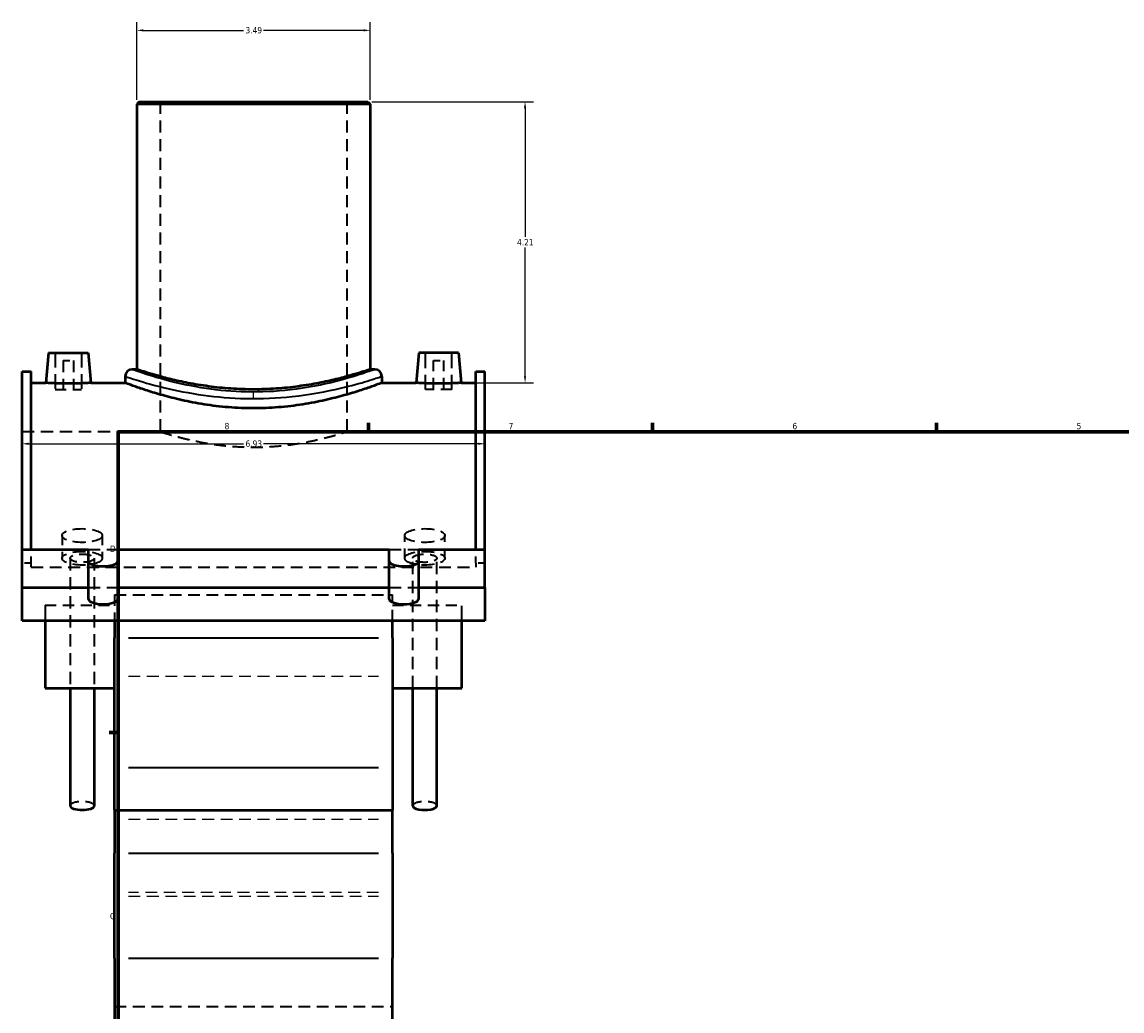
# Model space of a CAD drawing. Header units: inches. Extents: x -0.9 to 56.6, y -1.4 to 51.6.
# Tile 2 of 5: x -0.9 to 15.5, y 12.3 to 27.1. Entities that reach past the tile are written whole.
import ezdxf

# ---------------------------------------------------------------- set-up
doc = ezdxf.new("R2010")
doc.units = ezdxf.units.IN
doc.header["$MEASUREMENT"] = 0
doc.linetypes.add('DASHED', pattern=[0.2067, 0.1654, -0.0413])
for name, color, linetype, lineweight in [('Border (ANSI)', 7, 'Continuous', 70), ('Dimension (ANSI)', 7, 'Continuous', 25), ('Hidden (ANSI)', 7, 'DASHED', 35), ('Hidden Narrow (ANSI)', 7, 'DASHED', 25), ('Visible (ANSI)', 7, 'Continuous', 50), ('Visible Narrow (ANSI)', 7, 'Continuous', 35)]:
    doc.layers.add(name, color=color, linetype=linetype, lineweight=lineweight)
doc.styles.add('Note Text (ANSI)', font='tahoma.ttf')
doc.dimstyles.new('Default (ANSI)', dxfattribs={"dimtxt": 0.094488, "dimasz": 0.098425, "dimexe": 0.125, "dimexo": 0.0625, "dimgap": 0.031496, "dimtad": 0, "dimtih": 1, "dimtoh": 1, "dimrnd": 1e-08, "dimzin": 4, "dimdsep": 46, "dimtxsty": 'Note Text (ANSI)', "dimcen": 0.09, "dimdle": 0.393701, "dimclrd": 256, "dimclre": 256, "dimclrt": 5, "dimadec": 0, "dimazin": 1, "dimtfac": 1, "dimtofl": 0, "dimtmove": 0, "dimatfit": 3, "dimfxl": 1, "dimtolj": 1, "dimtzin": 4, "dimlwd": -1, "dimlwe": -1, "dimarcsym": 0})

# ---------------------------------------------------------------- blocks, each defined once
blk = doc.blocks.new('Borders Default Border')
at = {"layer": 'Border (ANSI)'}
for p, q in [((4.25, 21), (4.25, 21.134)), ((8.5, 21), (8.5, 21.134)), ((12.75, 21), (12.75, 21.134)), ((21.25, 21), (21.25, 21.134)), ((25.5, 21), (25.5, 21.134)), ((29.75, 21), (29.75, 21.134)), ((0.5, 16.5), (0.366, 16.5)), ((33.5, 16.5), (33.634, 16.5)), ((0.5, 5.5), (0.366, 5.5)), ((33.5, 5.5), (33.634, 5.5)), ((4.25, 1), (4.25, 0.866)), ((8.5, 1), (8.5, 0.866)), ((12.75, 1), (12.75, 0.866)), ((21.25, 1), (21.25, 0.866)), ((25.5, 1), (25.5, 0.866)), ((29.75, 1), (29.75, 0.866))]:
    blk.add_line(p, q, dxfattribs=at)
at = {"layer": 'Border (ANSI)', "flags": 128}
for points in [[(17, 21.4), (17, 21), (16.885, 21.2), (17.115, 21.2), (17, 21)], [(0.5, 1), (0.5, 21), (33.5, 21), (33.5, 1), (0.5, 1)], [(0.1, 11), (0.5, 11), (0.3, 11.115), (0.3, 10.885), (0.5, 11)], [(33.9, 11), (33.5, 11), (33.7, 11.115), (33.7, 10.885), (33.5, 11)], [(17, 0.6), (17, 1), (16.885, 0.8), (17.115, 0.8), (17, 1)]]:
    blk.add_lwpolyline(points, dxfattribs=at)
at = {"layer": 'Border (ANSI)', "color": 5, "true_color": 0x0000ff, "char_height": 0.0945, "attachment_point": 7, "style": 'Note Text (ANSI)'}
for s, insert in [('8', (2.094, 21.038)), ('7', (6.346, 21.04)), ('6', (10.595, 21.038)), ('5', (14.847, 21.038)), ('4', (19.092, 21.04)), ('3', (23.346, 21.038)), ('2', (27.596, 21.04)), ('1', (31.854, 21.04)), ('D', (0.378, 19.203)), ('D', (33.553, 19.203)), ('C', (0.378, 13.701)), ('C', (33.552, 13.701)), ('B', (0.384, 8.203)), ('B', (33.558, 8.203)), ('A', (0.373, 2.703)), ('A', (33.547, 2.703)), ('8', (2.094, 0.863)), ('7', (6.346, 0.866)), ('6', (10.595, 0.864)), ('4', (19.092, 0.866)), ('3', (23.346, 0.864)), ('2', (27.596, 0.866)), ('1', (31.854, 0.866)), ('5', (14.847, 0.864))]:
    blk.add_mtext(s, dxfattribs=dict(at, insert=insert))
blk = doc.blocks.new('*D6')
at = {"layer": 'Defpoints', "color": 0, "transparency": 16777216}
for p in [(5.992, 20.822), (-0.938, 20.47), (5.992, 20.47)]:
    blk.add_point(p, dxfattribs=at)
at = {"layer": 'Dimension (ANSI)', "transparency": 16777216}
for p, q in [((-0.84, 20.822), (2.376, 20.822)), ((5.893, 20.822), (2.678, 20.822))]:
    blk.add_line(p, q, dxfattribs=at)
for points in [[(-0.84, 20.838), (-0.84, 20.806), (-0.938, 20.822)], [(5.893, 20.838), (5.893, 20.806), (5.992, 20.822)]]:
    blk.add_solid(points, dxfattribs=at)
at = {"layer": 'Dimension (ANSI)', "color": 5, "transparency": 16777216, "insert": (2.407, 20.871), "char_height": 0.0945, "attachment_point": 1, "style": 'Note Text (ANSI)'}
blk.add_mtext('\\A1;6.93', dxfattribs=at)
blk = doc.blocks.new('*D7')
at = {"layer": 'Defpoints', "color": 0, "transparency": 16777216}
for p in [(4.238, 25.944), (6.592, 25.944), (4.964, 21.734)]:
    blk.add_point(p, dxfattribs=at)
at = {"layer": 'Dimension (ANSI)', "transparency": 16777216}
for p, q in [((4.3, 25.944), (6.717, 25.944)), ((6.592, 25.846), (6.592, 23.919)), ((6.592, 21.832), (6.592, 23.759)), ((5.027, 21.734), (6.717, 21.734))]:
    blk.add_line(p, q, dxfattribs=at)
for points in [[(6.576, 25.846), (6.608, 25.846), (6.592, 25.944)], [(6.576, 21.832), (6.608, 21.832), (6.592, 21.734)]]:
    blk.add_solid(points, dxfattribs=at)
at = {"layer": 'Dimension (ANSI)', "color": 5, "transparency": 16777216, "insert": (6.472, 23.887), "char_height": 0.0945, "attachment_point": 1, "style": 'Note Text (ANSI)'}
blk.add_mtext('\\A1;4.21', dxfattribs=at)
blk = doc.blocks.new('*D8')
at = {"layer": 'Defpoints', "color": 0, "transparency": 16777216}
for p in [(4.273, 27.012), (0.781, 25.909), (4.273, 25.909)]:
    blk.add_point(p, dxfattribs=at)
at = {"layer": 'Dimension (ANSI)', "transparency": 16777216}
for p, q in [((0.781, 25.972), (0.781, 27.137)), ((0.879, 27.012), (2.375, 27.012)), ((4.174, 27.012), (2.679, 27.012)), ((4.273, 25.972), (4.273, 27.137))]:
    blk.add_line(p, q, dxfattribs=at)
for points in [[(0.879, 27.029), (0.879, 26.996), (0.781, 27.012)], [(4.174, 27.029), (4.174, 26.996), (4.273, 27.012)]]:
    blk.add_solid(points, dxfattribs=at)
at = {"layer": 'Dimension (ANSI)', "color": 5, "transparency": 16777216, "insert": (2.407, 27.062), "char_height": 0.0945, "attachment_point": 1, "style": 'Note Text (ANSI)'}
blk.add_mtext('\\A1;3.49', dxfattribs=at)

msp = doc.modelspace()

# ---------------------------------------------------------------- linework, layer by layer
at = {"layer": 'Hidden (ANSI)', "ltscale": 1.086335}
for p, q in [((1.13, 25.944), (1.13, 21.004)), ((3.924, 25.944), (3.924, 21.004))]:
    msp.add_line(p, q, dxfattribs=at)
at = {"layer": 'Hidden (ANSI)', "ltscale": 1.333288}
for p, q in [((-0.442, 22.185), (-0.442, 21.634)), ((-0.048, 22.185), (-0.048, 21.634)), ((5.102, 21.634), (5.102, 22.185)), ((5.496, 21.634), (5.496, 22.185))]:
    msp.add_line(p, q, dxfattribs=at)
at = {"layer": 'Hidden (ANSI)', "ltscale": 0.471064}
for p, q in [((-0.324, 22.067), (-0.166, 22.067)), ((5.22, 22.067), (5.378, 22.067))]:
    msp.add_line(p, q, dxfattribs=at)
at = {"layer": 'Hidden (ANSI)', "ltscale": 1.047583}
for p, q in [((-0.324, 22.067), (-0.324, 21.634)), ((-0.166, 22.067), (-0.166, 21.634)), ((5.22, 21.634), (5.22, 22.067)), ((5.378, 21.634), (5.378, 22.067))]:
    msp.add_line(p, q, dxfattribs=at)
at = {"layer": 'Hidden (ANSI)', "ltscale": 0.997297}
for p, q in [((-0.442, 21.634), (-0.048, 21.634)), ((5.496, 21.634), (5.102, 21.634))]:
    msp.add_line(p, q, dxfattribs=at)
at = {"layer": 'Hidden (ANSI)', "ltscale": 1.111729}
for p, q in [((-0.938, 21.004), (1.13, 21.004)), ((3.924, 21.004), (5.992, 21.004))]:
    msp.add_line(p, q, dxfattribs=at)
at = {"layer": 'Hidden (ANSI)', "ltscale": 0.87477}
for p, q in [((-0.339, 19.448), (-0.339, 19.108)), ((0.264, 19.448), (0.264, 19.108)), ((4.79, 19.108), (4.79, 19.448)), ((5.392, 19.108), (5.392, 19.448))]:
    msp.add_line(p, q, dxfattribs=at)
at = {"layer": 'Hidden (ANSI)', "ltscale": 0.436933}
for p, q in [((-0.8, 19.034), (-0.8, 19.237)), ((5.853, 19.034), (5.853, 19.237))]:
    msp.add_line(p, q, dxfattribs=at)
at = {"layer": 'Hidden (ANSI)', "ltscale": 1.111467}
for p, q in [((-0.218, 19.108), (-0.218, 17.165)), ((0.144, 19.108), (0.144, 17.165)), ((4.91, 17.165), (4.91, 19.108)), ((5.272, 17.165), (5.272, 19.108))]:
    msp.add_line(p, q, dxfattribs=at)
at = {"layer": 'Hidden (ANSI)', "ltscale": 1.059507}
for p, q in [((0.056, 19.237), (0.494, 19.237)), ((4.56, 19.237), (4.998, 19.237)), ((0.056, 18.671), (0.494, 18.671)), ((4.56, 18.671), (4.998, 18.671))]:
    msp.add_line(p, q, dxfattribs=at)
at = {"layer": 'Hidden (ANSI)', "ltscale": 0.263891}
for p, q in [((-0.8, 19.034), (-0.938, 19.034)), ((5.992, 19.034), (5.853, 19.034))]:
    msp.add_line(p, q, dxfattribs=at)
at = {"layer": 'Hidden (ANSI)', "ltscale": 0.330194}
for p, q in [((-0.8, 18.975), (-0.8, 19.034)), ((5.853, 19.034), (5.853, 18.975))]:
    msp.add_line(p, q, dxfattribs=at)
at = {"layer": 'Hidden (ANSI)', "ltscale": 1.072859}
msp.add_line((-0.8, 18.975), (5.853, 18.975), dxfattribs=at)
at = {"layer": 'Hidden (ANSI)', "ltscale": 0.983056}
for p, q in [((0.448, 18.56), (0.448, 18.171)), ((4.606, 18.171), (4.606, 18.56))]:
    msp.add_line(p, q, dxfattribs=at)
at = {"layer": 'Hidden (ANSI)', "ltscale": 1.058743}
for p, q in [((0.448, 18.56), (4.606, 18.56)), ((0.448, 12.394), (4.606, 12.394))]:
    msp.add_line(p, q, dxfattribs=at)
at = {"layer": 'Hidden (ANSI)', "ltscale": 1.346619}
for p, q in [((-0.592, 18.405), (-0.592, 18.171)), ((5.645, 18.171), (5.645, 18.405))]:
    msp.add_line(p, q, dxfattribs=at)
at = {"layer": 'Hidden (ANSI)', "ltscale": 1.005805}
for p, q in [((-0.592, 18.405), (0.448, 18.405)), ((4.606, 18.405), (5.645, 18.405))]:
    msp.add_line(p, q, dxfattribs=at)
at = {"layer": 'Hidden (ANSI)', "ltscale": 1.145071}
for centre, major_axis in [((-0.037, 19.448), (0.301, 0)), ((5.091, 19.448), (-0.301, 0)), ((-0.037, 19.108), (0.301, 0)), ((5.091, 19.108), (-0.301, 0))]:
    msp.add_ellipse(centre, major_axis=major_axis, ratio=0.34202, dxfattribs=at)
at = {"layer": 'Hidden (ANSI)', "ltscale": 1.099268}
for centre, major_axis in [((-0.037, 19.108), (0.181, 0)), ((5.091, 19.108), (-0.181, 0))]:
    msp.add_ellipse(centre, major_axis=major_axis, ratio=0.34202, dxfattribs=at)
at = {"layer": 'Hidden (ANSI)', "ltscale": 0.916057}
for centre, major_axis, start_param, end_param in [((-0.037, 15.402), (-0.181, 0), 3.141593, 6.283185), ((5.091, 15.402), (0.181, 0), 0, 3.141593)]:
    msp.add_ellipse(centre, major_axis=major_axis, ratio=0.34202, start_param=start_param, end_param=end_param, dxfattribs=at)
at = {"layer": 'Hidden (ANSI)', "ltscale": 1.068853}
msp.add_open_spline([(1.13, 21.004), (1.13, 21.004), (1.139, 21.001), (1.174, 20.99), (1.201, 20.981), (1.273, 20.96), (1.317, 20.947), (1.42, 20.919), (1.477, 20.904), (1.601, 20.875), (1.67, 20.86), (1.822, 20.831), (1.905, 20.817), (2.076, 20.795), (2.166, 20.786), (2.347, 20.774), (2.438, 20.771), (2.615, 20.771), (2.706, 20.774), (2.887, 20.786), (2.977, 20.795), (3.149, 20.817), (3.231, 20.831), (3.383, 20.86), (3.453, 20.875), (3.576, 20.904), (3.634, 20.919), (3.736, 20.947), (3.781, 20.96), (3.852, 20.981), (3.879, 20.99), (3.915, 21.001), (3.924, 21.004), (3.924, 21.004)], degree=3, knots=[5.388343, 5.388343, 5.388343, 5.388343, 6.061747, 6.061747, 6.73515, 6.73515, 7.408554, 7.408554, 8.081957, 8.081957, 8.75564, 8.75564, 9.429322, 9.429322, 10.103004, 10.103004, 10.776687, 10.776687, 11.450369, 11.450369, 12.124051, 12.124051, 12.797734, 12.797734, 13.471416, 13.471416, 14.14482, 14.14482, 14.818223, 14.818223, 15.491627, 15.491627, 16.16503, 16.16503, 16.16503, 16.16503], dxfattribs=at)
at = {"layer": 'Hidden Narrow (ANSI)', "ltscale": 0.217042}
msp.add_line((2.527, 21.505), (2.527, 21.594), dxfattribs=at)
at = {"layer": 'Hidden Narrow (ANSI)', "ltscale": 1.06497}
for p, q in [((0.656, 17.34), (4.398, 17.34)), ((0.656, 15.199), (4.398, 15.199)), ((4.398, 14.102), (0.656, 14.102)), ((0.656, 14.046), (4.398, 14.046))]:
    msp.add_line(p, q, dxfattribs=at)
at = {"layer": 'Visible (ANSI)'}
for p, q in [((0.816, 25.944), (0.781, 25.909)), ((4.273, 25.909), (0.781, 25.909)), ((0.781, 25.909), (0.781, 21.935)), ((0.816, 25.944), (4.238, 25.944)), ((4.238, 25.944), (4.273, 25.909)), ((4.273, 25.909), (4.273, 21.935)), ((-0.54, 22.185), (-0.58, 21.734)), ((-0.54, 22.185), (0.05, 22.185)), ((0.05, 22.185), (0.09, 21.734)), ((5.004, 22.185), (4.964, 21.734)), ((5.594, 22.185), (5.004, 22.185)), ((5.594, 22.185), (5.634, 21.734)), ((-0.938, 19.237), (-0.938, 21.906)), ((-0.938, 21.906), (-0.8, 21.906)), ((-0.8, 19.237), (-0.8, 21.906)), ((0.781, 21.935), (0.711, 21.935)), ((4.343, 21.935), (4.273, 21.935)), ((5.853, 19.237), (5.853, 21.906)), ((5.853, 21.906), (5.992, 21.906)), ((5.992, 19.237), (5.992, 21.906)), ((0.606, 21.831), (0.606, 21.734)), ((4.448, 21.831), (4.448, 21.734)), ((-0.8, 21.734), (-0.58, 21.734)), ((0.09, 21.734), (0.606, 21.734)), ((4.448, 21.734), (4.964, 21.734)), ((5.634, 21.734), (5.853, 21.734)), ((-0.938, 19.237), (0.056, 19.237)), ((-0.938, 18.671), (-0.938, 19.237)), ((0.056, 18.671), (0.056, 19.237)), ((0.494, 19.237), (4.56, 19.237)), ((0.494, 19.237), (0.494, 18.671)), ((4.56, 18.671), (4.56, 19.237)), ((4.998, 19.237), (5.992, 19.237)), ((4.998, 19.237), (4.998, 18.671)), ((5.992, 18.671), (5.992, 19.237)), ((-0.938, 18.671), (0.056, 18.671)), ((-0.938, 18.171), (-0.938, 18.671)), ((0.056, 18.496), (0.056, 18.671)), ((0.494, 18.671), (4.56, 18.671)), ((0.494, 18.671), (0.494, 18.496)), ((4.56, 18.496), (4.56, 18.671)), ((4.998, 18.671), (5.992, 18.671)), ((4.998, 18.671), (4.998, 18.496)), ((5.992, 18.671), (5.992, 18.171)), ((5.992, 18.171), (-0.938, 18.171)), ((-0.592, 18.171), (-0.592, 17.165)), ((0.448, 18.171), (0.448, 17.915)), ((4.606, 17.915), (4.606, 18.171)), ((5.645, 17.165), (5.645, 18.171)), ((0.448, 15.976), (0.448, 17.915)), ((4.606, 17.915), (4.606, 15.976)), ((-0.592, 17.165), (0.448, 17.165)), ((-0.218, 17.165), (-0.218, 15.402)), ((0.144, 17.165), (0.144, 15.402)), ((4.606, 17.165), (5.645, 17.165)), ((4.91, 15.402), (4.91, 17.165)), ((5.272, 15.402), (5.272, 17.165)), ((0.448, 15.338), (0.448, 15.976)), ((4.606, 15.976), (4.606, 15.338)), ((0.448, 15.338), (0.448, 14.691)), ((0.448, 15.338), (4.606, 15.338)), ((4.606, 14.691), (4.606, 15.338)), ((0.448, 13.119), (0.448, 14.691)), ((4.606, 14.691), (4.606, 13.119)), ((0.448, 13.119), (0.448, 12.179)), ((4.606, 12.179), (4.606, 13.119))]:
    msp.add_line(p, q, dxfattribs=at)
for centre, start, end in [((0.711, 21.831), 90, 180), ((4.343, 21.831), 0, 90)]:
    msp.add_arc(centre, 0.105, start, end, dxfattribs=at)
for centre, major_axis, start_param, end_param in [((0.275, 19.062), (-0.219, 0), 0, 3.141593), ((4.779, 19.062), (-0.219, 0), 0, 3.141593), ((0.275, 18.496), (0.219, 0), 3.141593, 6.283185), ((4.779, 18.496), (0.219, 0), 3.141593, 6.283185), ((-0.037, 15.402), (0.181, 0), 3.141593, 6.283185), ((5.091, 15.402), (-0.181, 0), 0, 3.141593)]:
    msp.add_ellipse(centre, major_axis=major_axis, ratio=0.34202, start_param=start_param, end_param=end_param, dxfattribs=at)
for points, knots in [([(2.527, 21.636), (2.416, 21.636), (2.302, 21.64), (2.076, 21.655), (1.964, 21.667), (1.749, 21.696), (1.646, 21.713), (1.456, 21.75), (1.369, 21.769), (1.215, 21.806), (1.143, 21.826), (1.015, 21.862), (0.959, 21.878), (0.87, 21.906), (0.836, 21.917), (0.791, 21.932), (0.781, 21.935), (0.781, 21.935)], [0, 0, 0, 0, 0.842518, 0.842518, 1.685036, 1.685036, 2.527554, 2.527554, 3.370072, 3.370072, 4.212198, 4.212198, 5.054325, 5.054325, 5.896452, 5.896452, 6.738578, 6.738578, 6.738578, 6.738578]), ([(4.273, 21.935), (4.273, 21.935), (4.262, 21.932), (4.218, 21.917), (4.184, 21.906), (4.094, 21.878), (4.039, 21.862), (3.911, 21.826), (3.839, 21.806), (3.684, 21.769), (3.597, 21.75), (3.408, 21.713), (3.305, 21.696), (3.09, 21.667), (2.978, 21.655), (2.751, 21.64), (2.637, 21.636), (2.527, 21.636)], [20.215734, 20.215734, 20.215734, 20.215734, 21.057861, 21.057861, 21.899988, 21.899988, 22.742114, 22.742114, 23.584241, 23.584241, 24.426759, 24.426759, 25.269277, 25.269277, 26.111795, 26.111795, 26.954313, 26.954313, 26.954313, 26.954313]), ([(0.09, 21.734), (0.09, 21.734), (0.081, 21.733), (0.047, 21.731), (0.021, 21.73), (-0.038, 21.727), (-0.076, 21.726), (-0.158, 21.723), (-0.203, 21.723), (-0.287, 21.723), (-0.332, 21.723), (-0.415, 21.726), (-0.452, 21.727), (-0.512, 21.73), (-0.537, 21.731), (-0.572, 21.733), (-0.58, 21.734), (-0.58, 21.734)], [1.283389, 1.283389, 1.283389, 1.283389, 1.604128, 1.604128, 1.924868, 1.924868, 2.245823, 2.245823, 2.566777, 2.566777, 2.887732, 2.887732, 3.208686, 3.208686, 3.529426, 3.529426, 3.850166, 3.850166, 3.850166, 3.850166]), ([(4.448, 21.734), (4.448, 21.734), (4.436, 21.729), (4.386, 21.711), (4.349, 21.697), (4.251, 21.662), (4.19, 21.641), (4.049, 21.595), (3.969, 21.571), (3.8, 21.524), (3.705, 21.499), (3.496, 21.452), (3.383, 21.43), (3.147, 21.393), (3.024, 21.378), (2.775, 21.358), (2.649, 21.353), (2.405, 21.353), (2.279, 21.358), (2.03, 21.378), (1.906, 21.393), (1.67, 21.43), (1.557, 21.452), (1.349, 21.499), (1.253, 21.524), (1.084, 21.571), (1.005, 21.595), (0.864, 21.641), (0.803, 21.662), (0.705, 21.697), (0.667, 21.711), (0.618, 21.729), (0.606, 21.734), (0.606, 21.734)], [7.433019, 7.433019, 7.433019, 7.433019, 8.361763, 8.361763, 9.290508, 9.290508, 10.219252, 10.219252, 11.147997, 11.147997, 12.077507, 12.077507, 13.007017, 13.007017, 13.936528, 13.936528, 14.866038, 14.866038, 15.795549, 15.795549, 16.725059, 16.725059, 17.654569, 17.654569, 18.58408, 18.58408, 19.512824, 19.512824, 20.441568, 20.441568, 21.370313, 21.370313, 22.299057, 22.299057, 22.299057, 22.299057]), ([(5.634, 21.734), (5.634, 21.734), (5.625, 21.733), (5.591, 21.731), (5.565, 21.73), (5.506, 21.727), (5.468, 21.726), (5.386, 21.723), (5.341, 21.723), (5.299, 21.723), (5.257, 21.723), (5.212, 21.723), (5.129, 21.726), (5.092, 21.727), (5.032, 21.73), (5.007, 21.731), (4.972, 21.733), (4.964, 21.734), (4.964, 21.734)], [3.850166, 3.850166, 3.850166, 3.850166, 4.170906, 4.170906, 4.491645, 4.491645, 4.8126, 4.8126, 5.133554, 5.133554, 5.133554, 5.454509, 5.454509, 5.775463, 5.775463, 6.096203, 6.096203, 6.416943, 6.416943, 6.416943, 6.416943])]:
    msp.add_open_spline(points, degree=3, knots=knots, dxfattribs=at)
at = {"layer": 'Visible Narrow (ANSI)'}
for p, q in [((0.656, 17.915), (4.398, 17.915)), ((0.656, 15.976), (4.398, 15.976)), ((0.656, 14.691), (4.398, 14.691)), ((0.656, 13.119), (4.398, 13.119))]:
    msp.add_line(p, q, dxfattribs=at)
for points, knots in [([(4.343, 21.935), (4.343, 21.935), (4.338, 21.934), (4.303, 21.921), (4.237, 21.897), (4.039, 21.833), (3.911, 21.794), (3.563, 21.706), (3.33, 21.658), (2.865, 21.604), (2.641, 21.593), (2.214, 21.603), (2.01, 21.621), (1.617, 21.68), (1.43, 21.721), (1.078, 21.811), (0.926, 21.861), (0.752, 21.92), (0.711, 21.935), (0.711, 21.935)], [22.279057, 22.279057, 22.279057, 22.279057, 22.849253, 22.849253, 24.545459, 24.545459, 26.185844, 26.185844, 28.26382, 28.26382, 29.980992, 29.980992, 31.58355, 31.58355, 33.317583, 33.317583, 35.422174, 35.422174, 37.13175, 37.13175, 37.13175, 37.13175]), ([(0.606, 21.831), (0.606, 21.831), (0.649, 21.816), (0.833, 21.758), (0.994, 21.709), (1.366, 21.62), (1.564, 21.58), (1.98, 21.523), (2.196, 21.504), (2.648, 21.495), (2.885, 21.506), (3.376, 21.559), (3.623, 21.606), (3.99, 21.692), (4.127, 21.73), (4.335, 21.793), (4.405, 21.817), (4.443, 21.829), (4.447, 21.831), (4.447, 21.831)], [-37.13175, -37.13175, -37.13175, -37.13175, -35.422174, -35.422174, -33.317583, -33.317583, -31.58355, -31.58355, -29.980992, -29.980992, -28.26382, -28.26382, -26.185844, -26.185844, -24.545459, -24.545459, -22.849253, -22.849253, -22.279057, -22.279057, -22.279057, -22.279057])]:
    msp.add_open_spline(points, degree=3, knots=knots, dxfattribs=at)

# ---------------------------------------------------------------- block references
msp.add_blockref('Borders Default Border', (0, 0))

# ---------------------------------------------------------------- dimensions: what is measured, and where the dimension line sits
at = {"layer": 'Dimension (ANSI)'}
for base, p1, p2, angle, override, picture, middle in [((4.273, 27.012), (0.781, 25.909), (4.273, 25.909), 180, {"dimgap": 0.031496, "dimtih": 0, "dimtoh": 0, "dimdec": 2, "dimtol": 0, "dimlim": 0, "dimtp": 0, "dimtm": 0, "dimtdec": 2, "dimatfit": 1}, '*D8', (2.527, 27.012)), ((6.592, 25.944), (4.964, 21.734), (4.238, 25.944), 270, {"dimgap": 0.031496, "dimdec": 2, "dimtol": 0, "dimlim": 0, "dimtp": 0, "dimtm": 0, "dimtdec": 2, "dimatfit": 1}, '*D7', (6.592, 23.839)), ((5.992, 20.822), (-0.938, 20.47), (5.992, 20.47), 180, {"dimgap": 0.031496, "dimtih": 0, "dimtoh": 0, "dimdec": 2, "dimse1": 1, "dimse2": 1, "dimtol": 0, "dimlim": 0, "dimtp": 0, "dimtm": 0, "dimtdec": 2, "dimatfit": 1}, '*D6', (2.527, 20.822))]:
    dim = msp.add_linear_dim(base=base, p1=p1, p2=p2, angle=angle, dimstyle='Default (ANSI)', override=override, dxfattribs=at)
    dim.commit()
    dim.dimension.update_dxf_attribs({"geometry": picture, "text_midpoint": middle, "dimtype": 160})

doc.saveas('drawing.dxf')
